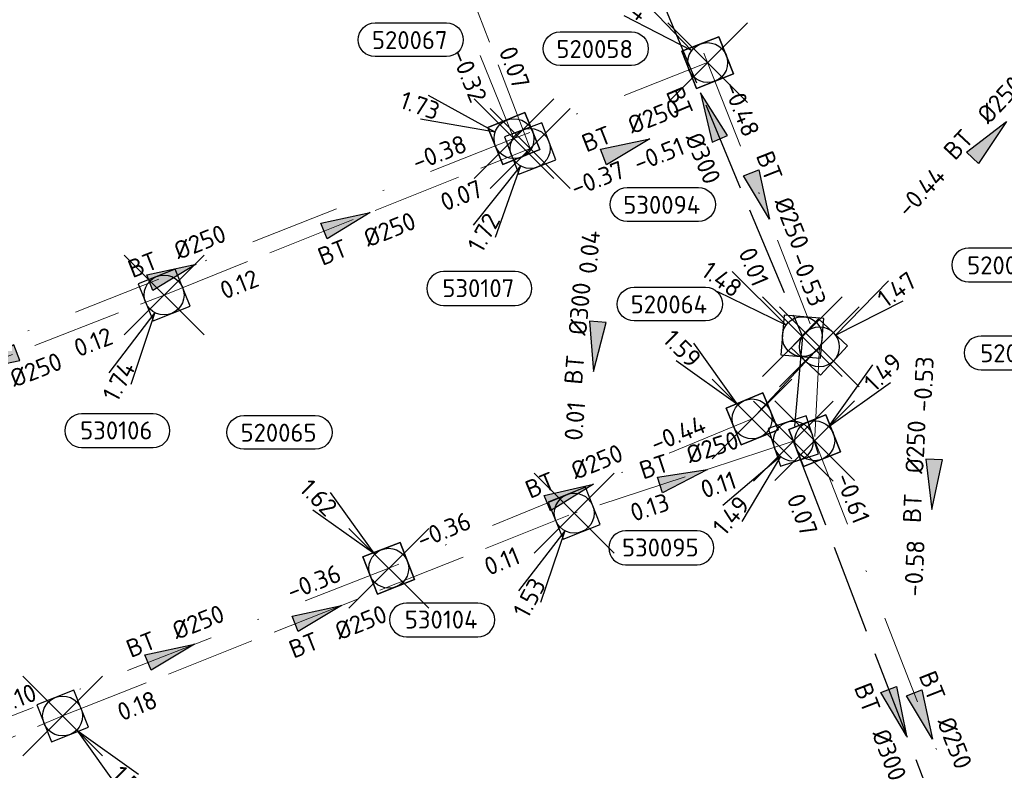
# Model space of a CAD drawing. Header units: metres. Extents: x 153343 to 157271, y 461673 to 467005.
# Tile 55 of 191: x 154499 to 154573, y 464596 to 464653. Entities that reach past the tile are written whole.
import ezdxf
from ezdxf.enums import TextEntityAlignment as Align

# ---------------------------------------------------------------- set-up
doc = ezdxf.new("R2010")
doc.units = ezdxf.units.M
doc.header["$LTSCALE"] = 0.75
doc.header["$PDMODE"] = 3
doc.header["$PDSIZE"] = 3
doc.linetypes.add('RI-HWA_BETON', pattern=[11.4, 9, -2.4])
doc.linetypes.add('RI-VWA_BETON', pattern=[19, 9, -5, 0, -5])
doc.layers.get('0').update_dxf_attribs({"lineweight": 25})
doc.layers.get('defpoints').update_dxf_attribs({"lineweight": 25})
for name, color, linetype in [('B-OI-RI-HWA_PUTNUMMER-S @ 0.75', 151, 'Continuous'), ('B-OI-RI-HWA_TRANSPORTLEIDING_BETON_300-G', 151, 'RI-HWA_BETON'), ('B-OI-RI-VWA_PUTNUMMER-S @ 0.75', 33, 'Continuous')]:
    doc.layers.add(name, color=color, linetype=linetype)
for name, color, linetype, lineweight in [('B-OI-RI-HWA_RIOOLPUT_INSPECTIEPUT-S', 151, 'Continuous', 25), ('B-OI-RI-HWA_STROOMRICHTING-S @ 0.75', 151, 'Continuous', 25), ('B-OI-RI-HWA_TRANSPORTLEIDING_BETON_250-G', 151, 'RI-HWA_BETON', 18), ('B-OI-RI-VWA_RIOOLPUT_INSPECTIEPUT_BETON-S', 33, 'Continuous', 25), ('B-OI-RI-VWA_STROOMRICHTING-S @ 0.75', 33, 'Continuous', 25), ('B-OI-RI-VWA_TRANSPORTLEIDING_BETON_250-G', 33, 'RI-VWA_BETON', 18)]:
    doc.layers.add(name, color=color, linetype=linetype, lineweight=lineweight)
doc.layers.add('inspectieput', color=7, linetype='Continuous', plot=False)
doc.styles.add('NLCS-ISO', font='isocpeur.ttf')

# ---------------------------------------------------------------- blocks, each defined once
blk = doc.blocks.new('*U1345')
at = {"ltscale": 0.1}
blk.add_hatch(color=256, dxfattribs=at).paths.add_polyline_path([(-2.500000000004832, 0), (2.500000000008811, -0.8333333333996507), (2.500000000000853, 0.8333333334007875)])
at = {"ltscale": 0.1, "flags": 128}
blk.add_lwpolyline([(-2.500000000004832, 0), (2.500000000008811, -0.8333333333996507), (2.500000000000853, 0.8333333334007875)], close=True, dxfattribs=at)
at = {"ltscale": 0.1, "style": 'NLCS-ISO'}
for tag, p in [('BOBL', (-18.62719198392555, 1.129960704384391e-13)), ('MAT', (-1, 0.5000000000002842))]:
    blk.add_attdef(tag, text='', height=1.8, dxfattribs=at).set_placement(p, align=Align.BOTTOM_RIGHT)
for tag, p in [('DIA', (1, 0.5000000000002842)), ('BOBR', (17.68120282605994, -0.004113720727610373))]:
    blk.add_attdef(tag, text='', height=1.8, dxfattribs=at).set_placement(p, align=Align.BOTTOM_LEFT)
at = {"layer": 'defpoints', "ltscale": 0.1, "style": 'NLCS-ISO', "flags": 1}
blk.add_attdef('JVA', text='', height=1.8, dxfattribs=at).set_placement((0, -0.9999999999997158), align=Align.TOP_CENTER)
blk = doc.blocks.new('*U1389')
at = {"ltscale": 0.1}
blk.add_hatch(color=256, dxfattribs=at).paths.add_polyline_path([(2.500000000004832, 0), (-2.500000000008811, -0.8333333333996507), (-2.500000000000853, 0.8333333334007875)])
at = {"ltscale": 0.1, "flags": 128}
blk.add_lwpolyline([(2.500000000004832, 0), (-2.500000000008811, -0.8333333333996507), (-2.500000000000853, 0.8333333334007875)], close=True, dxfattribs=at)
at = {"ltscale": 0.1, "style": 'NLCS-ISO'}
for tag, p in [('BOBL', (-10.42515908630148, -3.240000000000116)), ('MAT', (-1.000000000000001, -3.740000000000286))]:
    blk.add_attdef(tag, text='', height=1.8, dxfattribs=at).set_placement(p, align=Align.BOTTOM_RIGHT)
for tag, p in [('BOBR', (9.47917193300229, -3.241620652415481)), ('DIA', (0.9999999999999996, -3.740000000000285))]:
    blk.add_attdef(tag, text='', height=1.8, dxfattribs=at).set_placement(p, align=Align.BOTTOM_LEFT)
at = {"layer": 'defpoints', "ltscale": 0.1, "style": 'NLCS-ISO', "flags": 1}
blk.add_attdef('JVA', text='', height=1.8, dxfattribs=at).set_placement((0, -0.9999999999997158), align=Align.TOP_CENTER)
blk = doc.blocks.new('*U1392')
at = {"ltscale": 0.1}
blk.add_hatch(color=256, dxfattribs=at).paths.add_polyline_path([(-2.500000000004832, 0), (2.500000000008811, -0.8333333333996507), (2.500000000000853, 0.8333333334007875)])
at = {"ltscale": 0.1, "flags": 128}
blk.add_lwpolyline([(-2.500000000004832, 0), (2.500000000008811, -0.8333333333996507), (2.500000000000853, 0.8333333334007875)], close=True, dxfattribs=at)
at = {"ltscale": 0.1, "style": 'NLCS-ISO'}
for tag, p in [('BOBL', (-9.025519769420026, -3.240000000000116)), ('MAT', (-1.000000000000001, -3.740000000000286))]:
    blk.add_attdef(tag, text='', height=1.8, dxfattribs=at).set_placement(p, align=Align.BOTTOM_RIGHT)
for tag, p in [('BOBR', (8.079532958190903, -3.242599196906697)), ('DIA', (0.9999999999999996, -3.740000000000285))]:
    blk.add_attdef(tag, text='', height=1.8, dxfattribs=at).set_placement(p, align=Align.BOTTOM_LEFT)
at = {"layer": 'defpoints', "ltscale": 0.1, "style": 'NLCS-ISO', "flags": 1}
blk.add_attdef('JVA', text='', height=1.8, dxfattribs=at).set_placement((0, -0.9999999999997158), align=Align.TOP_CENTER)
blk = doc.blocks.new('*U1393')
at = {"ltscale": 0.1}
blk.add_hatch(color=256, dxfattribs=at).paths.add_polyline_path([(2.500000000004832, 0), (-2.500000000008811, -0.8333333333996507), (-2.500000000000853, 0.8333333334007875)])
at = {"ltscale": 0.1, "flags": 128}
blk.add_lwpolyline([(2.500000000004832, 0), (-2.500000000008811, -0.8333333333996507), (-2.500000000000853, 0.8333333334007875)], close=True, dxfattribs=at)
at = {"ltscale": 0.1, "style": 'NLCS-ISO'}
for tag, p in [('BOBL', (-18.24429411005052, -3.240000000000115)), ('MAT', (-1.000000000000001, -3.740000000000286))]:
    blk.add_attdef(tag, text='', height=1.8, dxfattribs=at).set_placement(p, align=Align.BOTTOM_RIGHT)
for tag, p in [('BOBR', (17.29830504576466, -3.236153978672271)), ('DIA', (0.9999999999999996, -3.740000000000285))]:
    blk.add_attdef(tag, text='', height=1.8, dxfattribs=at).set_placement(p, align=Align.BOTTOM_LEFT)
at = {"layer": 'defpoints', "ltscale": 0.1, "style": 'NLCS-ISO', "flags": 1}
blk.add_attdef('JVA', text='', height=1.8, dxfattribs=at).set_placement((0, -0.9999999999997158), align=Align.TOP_CENTER)
blk = doc.blocks.new('*U1380')
at = {"ltscale": 0.1}
blk.add_hatch(color=256, dxfattribs=at).paths.add_polyline_path([(2.500000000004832, 0), (-2.500000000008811, -0.8333333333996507), (-2.500000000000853, 0.8333333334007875)])
at = {"ltscale": 0.1, "flags": 128}
blk.add_lwpolyline([(2.500000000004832, 0), (-2.500000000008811, -0.8333333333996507), (-2.500000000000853, 0.8333333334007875)], close=True, dxfattribs=at)
at = {"ltscale": 0.1, "style": 'NLCS-ISO'}
for tag, p in [('MAT', (-1, 0.5000000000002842)), ('BOBL', (-2.221485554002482, -3.239999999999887))]:
    blk.add_attdef(tag, text='', height=1.8, dxfattribs=at).set_placement(p, align=Align.BOTTOM_RIGHT)
for tag, p in [('DIA', (1, 0.5000000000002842)), ('BOBR', (1.275500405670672, -3.241090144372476))]:
    blk.add_attdef(tag, text='', height=1.8, dxfattribs=at).set_placement(p, align=Align.BOTTOM_LEFT)
at = {"layer": 'defpoints', "ltscale": 0.1, "style": 'NLCS-ISO', "flags": 1}
blk.add_attdef('JVA', text='', height=1.8, dxfattribs=at).set_placement((0, -0.9999999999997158), align=Align.TOP_CENTER)
blk = doc.blocks.new('*U1378')
at = {"ltscale": 0.1}
blk.add_hatch(color=256, dxfattribs=at).paths.add_polyline_path([(2.500000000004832, 0), (-2.500000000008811, -0.8333333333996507), (-2.500000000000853, 0.8333333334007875)])
at = {"ltscale": 0.1, "flags": 128}
blk.add_lwpolyline([(2.500000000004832, 0), (-2.500000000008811, -0.8333333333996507), (-2.500000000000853, 0.8333333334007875)], close=True, dxfattribs=at)
at = {"ltscale": 0.1, "style": 'NLCS-ISO'}
for tag, p in [('BOBL', (-19.82903478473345, -3.240000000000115)), ('MAT', (-1.000000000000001, -3.740000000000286))]:
    blk.add_attdef(tag, text='', height=1.8, dxfattribs=at).set_placement(p, align=Align.BOTTOM_RIGHT)
for tag, p in [('BOBR', (18.88304533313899, -3.235046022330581)), ('DIA', (0.9999999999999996, -3.740000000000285))]:
    blk.add_attdef(tag, text='', height=1.8, dxfattribs=at).set_placement(p, align=Align.BOTTOM_LEFT)
at = {"layer": 'defpoints', "ltscale": 0.1, "style": 'NLCS-ISO', "flags": 1}
blk.add_attdef('JVA', text='', height=1.8, dxfattribs=at).set_placement((0, -0.9999999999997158), align=Align.TOP_CENTER)
blk = doc.blocks.new('*U80')
at = {"ltscale": 0.1}
blk.add_hatch(color=256, dxfattribs=at).paths.add_polyline_path([(-2.500000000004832, 0), (2.500000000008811, -0.8333333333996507), (2.500000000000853, 0.8333333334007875)])
at = {"ltscale": 0.1, "flags": 128}
blk.add_lwpolyline([(-2.500000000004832, 0), (2.500000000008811, -0.8333333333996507), (2.500000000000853, 0.8333333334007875)], close=True, dxfattribs=at)
at = {"ltscale": 0.1, "style": 'NLCS-ISO'}
for tag, p in [('BOBL', (-5.662221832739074, 1.144560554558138e-13)), ('MAT', (-1, 0.5000000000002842))]:
    blk.add_attdef(tag, text='', height=1.8, dxfattribs=at).set_placement(p, align=Align.BOTTOM_RIGHT)
for tag, p in [('DIA', (1, 0.5000000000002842)), ('BOBR', (7.216235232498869, 0.003202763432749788))]:
    blk.add_attdef(tag, text='', height=1.8, dxfattribs=at).set_placement(p, align=Align.BOTTOM_LEFT)
at = {"layer": 'defpoints', "ltscale": 0.1, "style": 'NLCS-ISO', "flags": 1}
blk.add_attdef('JVA', text='', height=1.8, dxfattribs=at).set_placement((0, -0.9999999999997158), align=Align.TOP_CENTER)
blk = doc.blocks.new('*U1381')
at = {"ltscale": 0.1}
blk.add_hatch(color=256, dxfattribs=at).paths.add_polyline_path([(-2.500000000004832, 0), (2.500000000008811, -0.8333333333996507), (2.500000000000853, 0.8333333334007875)])
at = {"ltscale": 0.1, "flags": 128}
blk.add_lwpolyline([(-2.500000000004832, 0), (2.500000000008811, -0.8333333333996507), (2.500000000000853, 0.8333333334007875)], close=True, dxfattribs=at)
at = {"ltscale": 0.1, "style": 'NLCS-ISO'}
for tag, p in [('BOBL', (-14.6504281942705, -3.240000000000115)), ('MAT', (-1.000000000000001, -3.740000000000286))]:
    blk.add_attdef(tag, text='', height=1.8, dxfattribs=at).set_placement(p, align=Align.BOTTOM_RIGHT)
for tag, p in [('BOBR', (13.7044400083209, -3.238666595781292)), ('DIA', (0.9999999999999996, -3.740000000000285))]:
    blk.add_attdef(tag, text='', height=1.8, dxfattribs=at).set_placement(p, align=Align.BOTTOM_LEFT)
at = {"layer": 'defpoints', "ltscale": 0.1, "style": 'NLCS-ISO', "flags": 1}
blk.add_attdef('JVA', text='', height=1.8, dxfattribs=at).set_placement((0, -0.9999999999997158), align=Align.TOP_CENTER)
blk = doc.blocks.new('*U1229')
at = {"ltscale": 0.1}
blk.add_hatch(color=256, dxfattribs=at).paths.add_polyline_path([(2.500000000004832, 0), (-2.500000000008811, -0.8333333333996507), (-2.500000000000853, 0.8333333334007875)])
at = {"ltscale": 0.1, "flags": 128}
blk.add_lwpolyline([(2.500000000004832, 0), (-2.500000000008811, -0.8333333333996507), (-2.500000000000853, 0.8333333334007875)], close=True, dxfattribs=at)
at = {"ltscale": 0.1, "style": 'NLCS-ISO'}
for tag, p in [('BOBL', (-15.64844915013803, -3.240000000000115)), ('MAT', (-1.000000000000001, -3.740000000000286))]:
    blk.add_attdef(tag, text='', height=1.8, dxfattribs=at).set_placement(p, align=Align.BOTTOM_RIGHT)
for tag, p in [('BOBR', (14.70246072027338, -3.237968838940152)), ('DIA', (0.9999999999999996, -3.740000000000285))]:
    blk.add_attdef(tag, text='', height=1.8, dxfattribs=at).set_placement(p, align=Align.BOTTOM_LEFT)
at = {"layer": 'defpoints', "ltscale": 0.1, "style": 'NLCS-ISO', "flags": 1}
blk.add_attdef('JVA', text='', height=1.8, dxfattribs=at).set_placement((0, -0.9999999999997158), align=Align.TOP_CENTER)
blk = doc.blocks.new('*U1218')
at = {"ltscale": 0.1}
blk.add_hatch(color=256, dxfattribs=at).paths.add_polyline_path([(2.500000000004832, 0), (-2.500000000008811, -0.8333333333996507), (-2.500000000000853, 0.8333333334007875)])
at = {"ltscale": 0.1, "flags": 128}
blk.add_lwpolyline([(2.500000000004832, 0), (-2.500000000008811, -0.8333333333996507), (-2.500000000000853, 0.8333333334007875)], close=True, dxfattribs=at)
at = {"ltscale": 0.1, "style": 'NLCS-ISO'}
for tag, p in [('BOBL', (-27.41282878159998, 1.12006720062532e-13)), ('MAT', (-1, 0.5000000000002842))]:
    blk.add_attdef(tag, text='', height=1.8, dxfattribs=at).set_placement(p, align=Align.BOTTOM_RIGHT)
for tag, p in [('DIA', (1, 0.5000000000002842)), ('BOBR', (26.46683747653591, -0.01025611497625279))]:
    blk.add_attdef(tag, text='', height=1.8, dxfattribs=at).set_placement(p, align=Align.BOTTOM_LEFT)
at = {"layer": 'defpoints', "ltscale": 0.1, "style": 'NLCS-ISO', "flags": 1}
blk.add_attdef('JVA', text='', height=1.8, dxfattribs=at).set_placement((0, -0.9999999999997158), align=Align.TOP_CENTER)
blk = doc.blocks.new('*U1219')
at = {"ltscale": 0.1}
blk.add_hatch(color=256, dxfattribs=at).paths.add_polyline_path([(2.500000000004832, 0), (-2.500000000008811, -0.8333333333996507), (-2.500000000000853, 0.8333333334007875)])
at = {"ltscale": 0.1, "flags": 128}
blk.add_lwpolyline([(2.500000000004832, 0), (-2.500000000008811, -0.8333333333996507), (-2.500000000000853, 0.8333333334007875)], close=True, dxfattribs=at)
at = {"ltscale": 0.1, "style": 'NLCS-ISO'}
for tag, p in [('BOBL', (-14.08149404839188, 1.135079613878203e-13)), ('MAT', (-1, 0.5000000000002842))]:
    blk.add_attdef(tag, text='', height=1.8, dxfattribs=at).set_placement(p, align=Align.BOTTOM_RIGHT)
for tag, p in [('DIA', (1, 0.5000000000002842)), ('BOBR', (13.13550600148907, -0.0009356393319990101))]:
    blk.add_attdef(tag, text='', height=1.8, dxfattribs=at).set_placement(p, align=Align.BOTTOM_LEFT)
at = {"layer": 'defpoints', "ltscale": 0.1, "style": 'NLCS-ISO', "flags": 1}
blk.add_attdef('JVA', text='', height=1.8, dxfattribs=at).set_placement((0, -0.9999999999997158), align=Align.TOP_CENTER)
blk = doc.blocks.new('*U1230')
at = {"ltscale": 0.1}
blk.add_hatch(color=256, dxfattribs=at).paths.add_polyline_path([(2.500000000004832, 0), (-2.500000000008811, -0.8333333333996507), (-2.500000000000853, 0.8333333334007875)])
at = {"ltscale": 0.1, "flags": 128}
blk.add_lwpolyline([(2.500000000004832, 0), (-2.500000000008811, -0.8333333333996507), (-2.500000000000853, 0.8333333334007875)], close=True, dxfattribs=at)
at = {"ltscale": 0.1, "style": 'NLCS-ISO'}
for tag, p in [('BOBL', (-10.34807687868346, 1.139283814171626e-13)), ('MAT', (-1, 0.5000000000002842))]:
    blk.add_attdef(tag, text='', height=1.8, dxfattribs=at).set_placement(p, align=Align.BOTTOM_RIGHT)
for tag, p in [('DIA', (1, 0.5000000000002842)), ('BOBR', (9.402089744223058, 0.001674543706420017))]:
    blk.add_attdef(tag, text='', height=1.8, dxfattribs=at).set_placement(p, align=Align.BOTTOM_LEFT)
at = {"layer": 'defpoints', "ltscale": 0.1, "style": 'NLCS-ISO', "flags": 1}
blk.add_attdef('JVA', text='', height=1.8, dxfattribs=at).set_placement((0, -0.9999999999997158), align=Align.TOP_CENTER)
blk = doc.blocks.new('*U1227')
at = {"ltscale": 0.1}
blk.add_hatch(color=256, dxfattribs=at).paths.add_polyline_path([(2.500000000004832, 0), (-2.500000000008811, -0.8333333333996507), (-2.500000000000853, 0.8333333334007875)])
at = {"ltscale": 0.1, "flags": 128}
blk.add_lwpolyline([(2.500000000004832, 0), (-2.500000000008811, -0.8333333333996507), (-2.500000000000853, 0.8333333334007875)], close=True, dxfattribs=at)
at = {"ltscale": 0.1, "style": 'NLCS-ISO'}
for tag, p in [('BOBL', (-20.32928100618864, 1.128043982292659e-13)), ('MAT', (-1, 0.5000000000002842))]:
    blk.add_attdef(tag, text='', height=1.8, dxfattribs=at).set_placement(p, align=Align.BOTTOM_RIGHT)
for tag, p in [('DIA', (1, 0.5000000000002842)), ('BOBR', (19.38329143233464, -0.005303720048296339))]:
    blk.add_attdef(tag, text='', height=1.8, dxfattribs=at).set_placement(p, align=Align.BOTTOM_LEFT)
at = {"layer": 'defpoints', "ltscale": 0.1, "style": 'NLCS-ISO', "flags": 1}
blk.add_attdef('JVA', text='', height=1.8, dxfattribs=at).set_placement((0, -0.9999999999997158), align=Align.TOP_CENTER)
blk = doc.blocks.new('*U66')
at = {"ltscale": 0.1}
blk.add_hatch(color=256, dxfattribs=at).paths.add_polyline_path([(2.500000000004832, 0), (-2.500000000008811, -0.8333333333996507), (-2.500000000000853, 0.8333333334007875)])
at = {"ltscale": 0.1, "flags": 128}
blk.add_lwpolyline([(2.500000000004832, 0), (-2.500000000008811, -0.8333333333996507), (-2.500000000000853, 0.8333333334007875)], close=True, dxfattribs=at)
at = {"ltscale": 0.1, "style": 'NLCS-ISO'}
for tag, p in [('BOBL', (-5.662221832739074, 1.144560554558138e-13)), ('MAT', (-1, 0.5000000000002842))]:
    blk.add_attdef(tag, text='', height=1.8, dxfattribs=at).set_placement(p, align=Align.BOTTOM_RIGHT)
for tag, p in [('DIA', (1, 0.5000000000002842)), ('BOBR', (7.216235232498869, 0.003202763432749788))]:
    blk.add_attdef(tag, text='', height=1.8, dxfattribs=at).set_placement(p, align=Align.BOTTOM_LEFT)
at = {"layer": 'defpoints', "ltscale": 0.1, "style": 'NLCS-ISO', "flags": 1}
blk.add_attdef('JVA', text='', height=1.8, dxfattribs=at).set_placement((0, -0.9999999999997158), align=Align.TOP_CENTER)
blk = doc.blocks.new('*U1224')
at = {"ltscale": 0.1}
blk.add_hatch(color=256, dxfattribs=at).paths.add_polyline_path([(2.500000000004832, 0), (-2.500000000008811, -0.8333333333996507), (-2.500000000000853, 0.8333333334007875)])
at = {"ltscale": 0.1, "flags": 128}
blk.add_lwpolyline([(2.500000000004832, 0), (-2.500000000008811, -0.8333333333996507), (-2.500000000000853, 0.8333333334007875)], close=True, dxfattribs=at)
at = {"ltscale": 0.1, "style": 'NLCS-ISO'}
for tag, p in [('MAT', (-1, 0.5000000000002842)), ('BOBL', (-1.091070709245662, -3.239999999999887))]:
    blk.add_attdef(tag, text='', height=1.8, dxfattribs=at).set_placement(p, align=Align.BOTTOM_RIGHT)
for tag, p in [('DIA', (1, 0.5000000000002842)), ('BOBR', (0.145085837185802, -3.240299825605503))]:
    blk.add_attdef(tag, text='', height=1.8, dxfattribs=at).set_placement(p, align=Align.BOTTOM_LEFT)
at = {"layer": 'defpoints', "ltscale": 0.1, "style": 'NLCS-ISO', "flags": 1}
blk.add_attdef('JVA', text='', height=1.8, dxfattribs=at).set_placement((0, -0.9999999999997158), align=Align.TOP_CENTER)
blk = doc.blocks.new('*U1225')
at = {"ltscale": 0.1}
blk.add_hatch(color=256, dxfattribs=at).paths.add_polyline_path([(2.500000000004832, 0), (-2.500000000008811, -0.8333333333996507), (-2.500000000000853, 0.8333333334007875)])
at = {"ltscale": 0.1, "flags": 128}
blk.add_lwpolyline([(2.500000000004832, 0), (-2.500000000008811, -0.8333333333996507), (-2.500000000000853, 0.8333333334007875)], close=True, dxfattribs=at)
at = {"ltscale": 0.1, "style": 'NLCS-ISO'}
for tag, p in [('BOBL', (-5.976186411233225, 1.144206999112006e-13)), ('MAT', (-1, 0.5000000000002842))]:
    blk.add_attdef(tag, text='', height=1.8, dxfattribs=at).set_placement(p, align=Align.BOTTOM_RIGHT)
for tag, p in [('DIA', (1, 0.5000000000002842)), ('BOBR', (6.728107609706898, 0.003544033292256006))]:
    blk.add_attdef(tag, text='', height=1.8, dxfattribs=at).set_placement(p, align=Align.BOTTOM_LEFT)
at = {"layer": 'defpoints', "ltscale": 0.1, "style": 'NLCS-ISO', "flags": 1}
blk.add_attdef('JVA', text='', height=1.8, dxfattribs=at).set_placement((0, -0.9999999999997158), align=Align.TOP_CENTER)
blk = doc.blocks.new('B-SRI-PUT_HWA-SO')
at = {"lineweight": -3, "flags": 128}
blk.add_lwpolyline([(-1.999999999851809, -2.00000000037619), (2.000000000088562, -2.000000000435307), (2.000000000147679, 1.99999999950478), (-2.00000000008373, 1.999999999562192)], close=True, dxfattribs=at)
at = {"lineweight": -3}
blk.add_circle((0, 0), 1.999999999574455, dxfattribs=at)
blk = doc.blocks.new('*U770')
for q in [(-5.707199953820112, -7.6967765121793), (-3.521948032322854, -8.911138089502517)]:
    blk.add_line((-0.9714892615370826, -1.748201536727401), q)
blk.add_lwpolyline([(-8.67799504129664, -15.73163935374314), (-1.519940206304, -15.73163935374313, 0.9999999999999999), (-1.519940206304, -12.34726939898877), (-8.67799504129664, -12.34726939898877, 0.9999999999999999)], format="xyb", close=True)
at = {"ltscale": 0.1, "style": 'NLCS-ISO'}
blk.add_attdef('PUTHGT', text='', height=1.8, rotation=60.93872987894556, dxfattribs=at).set_placement((-5.788922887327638, -10.47473730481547), align=Align.MIDDLE_LEFT)
blk.add_attdef('PUTNR', text='', height=1.8, dxfattribs=at).set_placement((-5.201206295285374, -12.20711960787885), align=Align.MIDDLE_CENTER)
blk = doc.blocks.new('*U768')
for q in [(-5.548253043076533, -7.812130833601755), (-3.338571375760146, -8.981449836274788)]:
    blk.add_line((-0.9354552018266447, -1.767745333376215), q)
blk.add_lwpolyline([(-8.267288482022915, -15.30177912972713), (-1.109233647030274, -15.30177912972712, 0.9999999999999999), (-1.109233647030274, -11.91740917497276), (-8.267288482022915, -11.91740917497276, 0.9999999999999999)], format="xyb", close=True)
at = {"ltscale": 0.1, "style": 'NLCS-ISO'}
blk.add_attdef('PUTHGT', text='', height=1.8, rotation=62.11310897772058, dxfattribs=at).set_placement((-5.573023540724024, -10.59118305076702), align=Align.MIDDLE_LEFT)
blk.add_attdef('PUTNR', text='', height=1.8, dxfattribs=at).set_placement((-4.790499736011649, -11.77725938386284), align=Align.MIDDLE_CENTER)
blk = doc.blocks.new('*U247')
for q in [(5.833630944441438, -7.601397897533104), (7.601397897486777, -5.833630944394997)]:
    blk.add_line((1.414213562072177, -1.414213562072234), q)
blk.add_lwpolyline([(16.8101220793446, -12.39118641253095), (9.652067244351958, -12.39118641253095, -0.9999999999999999), (9.652067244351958, -9.006816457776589), (16.8101220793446, -9.006816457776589, -0.9999999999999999)], format="xyb", close=True)
at = {"ltscale": 0.1, "style": 'NLCS-ISO'}
blk.add_attdef('PUTHGT', text='', height=1.8, rotation=315.0000000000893, dxfattribs=at).set_placement((5.388131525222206, -5.427652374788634), align=Align.MIDDLE_LEFT)
blk.add_attdef('PUTNR', text='', height=1.8, dxfattribs=at).set_placement((13.33333333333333, -8.866666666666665), align=Align.MIDDLE_CENTER)
blk = doc.blocks.new('*U743')
for q in [(-5.577313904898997, -7.791409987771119), (-3.372003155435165, -8.96895170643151)]:
    blk.add_line((-0.9420333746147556, -1.764248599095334), q)
blk.add_lwpolyline([(-16.8101220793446, -12.39118641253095), (-9.652067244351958, -12.39118641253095, 0.9999999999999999), (-9.652067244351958, -9.006816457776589), (-16.8101220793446, -9.006816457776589, 0.9999999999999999)], format="xyb", close=True)
at = {"ltscale": 0.1, "style": 'NLCS-ISO'}
blk.add_attdef('PUTHGT', text='', height=1.8, rotation=61.89968782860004, dxfattribs=at).set_placement((-5.612435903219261, -10.57035065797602), align=Align.MIDDLE_LEFT)
blk.add_attdef('PUTNR', text='', height=1.8, dxfattribs=at).set_placement((-13.33333333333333, -8.866666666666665), align=Align.MIDDLE_CENTER)
blk = doc.blocks.new('*U744')
for q in [(-7.071296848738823, -6.466008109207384), (-5.157989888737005, -8.075124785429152)]:
    blk.add_line((-1.287293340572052, -1.530645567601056), q)
blk.add_lwpolyline([(-16.8101220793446, -12.39118641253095), (-9.652067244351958, -12.39118641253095, 0.9999999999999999), (-9.652067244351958, -9.006816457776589), (-16.8101220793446, -9.006816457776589, 0.9999999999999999)], format="xyb", close=True)
at = {"ltscale": 0.1, "style": 'NLCS-ISO'}
blk.add_attdef('PUTHGT', text='', height=1.8, rotation=49.93571685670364, dxfattribs=at).set_placement((-7.68172079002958, -9.177304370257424), align=Align.MIDDLE_LEFT)
blk.add_attdef('PUTNR', text='', height=1.8, dxfattribs=at).set_placement((-13.33333333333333, -8.866666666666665), align=Align.MIDDLE_CENTER)
blk = doc.blocks.new('*U745')
for q in [(-7.026901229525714, 6.514227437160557), (-8.472824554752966, 4.474789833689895)]:
    blk.add_line((-1.631550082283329, 1.15673865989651), q)
blk.add_lwpolyline([(-17.56669785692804, 14.93815167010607), (-10.4086430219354, 14.93815167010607, -0.9999999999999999), (-10.4086430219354, 11.5537817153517), (-17.56669785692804, 11.5537817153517, -0.9999999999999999)], format="xyb", close=True)
at = {"ltscale": 0.1, "style": 'NLCS-ISO'}
blk.add_attdef('PUTNR', text='', height=1.8, dxfattribs=at).set_placement((-14.08990911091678, 13.21363192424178), align=Align.MIDDLE_CENTER)
blk.add_attdef('PUTHGT', text='', height=1.8, rotation=324.6640684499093, dxfattribs=at).set_placement((-9.746962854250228, 6.944671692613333), align=Align.MIDDLE_LEFT)
blk = doc.blocks.new('*U663')
for q in [(-5.833630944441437, 7.601397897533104), (-7.601397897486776, 5.833630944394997)]:
    blk.add_line((-1.414213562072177, 1.414213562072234), q)
blk.add_lwpolyline([(-14.5263119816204, 15.31647327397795), (-7.368257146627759, 15.31647327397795, -0.9999999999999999), (-7.368257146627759, 11.93210331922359), (-14.5263119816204, 11.93210331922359, -0.9999999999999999)], format="xyb", close=True)
at = {"ltscale": 0.1, "style": 'NLCS-ISO'}
blk.add_attdef('PUTNR', text='', height=1.8, dxfattribs=at).set_placement((-11.04952323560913, 13.59195352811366), align=Align.MIDDLE_CENTER)
blk.add_attdef('PUTHGT', text='', height=1.8, rotation=315.0000000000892, dxfattribs=at).set_placement((-8.442832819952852, 8.482353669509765), align=Align.MIDDLE_LEFT)
blk = doc.blocks.new('*U665')
for q in [(-5.833630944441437, 7.601397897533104), (-7.601397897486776, 5.833630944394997)]:
    blk.add_line((-1.414213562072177, 1.414213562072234), q)
blk.add_lwpolyline([(-11.81388556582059, 13.20681672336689), (-4.655830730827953, 13.20681672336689, -0.9999999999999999), (-4.655830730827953, 9.822446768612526), (-11.81388556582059, 9.822446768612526, -0.9999999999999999)], format="xyb", close=True)
at = {"ltscale": 0.1, "style": 'NLCS-ISO'}
blk.add_attdef('PUTNR', text='', height=1.8, dxfattribs=at).set_placement((-8.337096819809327, 11.4822969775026), align=Align.MIDDLE_CENTER)
blk.add_attdef('PUTHGT', text='', height=1.8, rotation=315.0000000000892, dxfattribs=at).set_placement((-8.442832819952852, 8.482353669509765), align=Align.MIDDLE_LEFT)
blk = doc.blocks.new('*U673')
for q in [(5.833630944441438, 7.601397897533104), (7.601397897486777, 5.833630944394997)]:
    blk.add_line((1.414213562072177, 1.414213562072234), q)
blk.add_lwpolyline([(23.83445337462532, 10.50054711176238), (16.67639853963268, 10.50054711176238, 0.9999999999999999), (16.67639853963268, 7.116177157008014), (23.83445337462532, 7.116177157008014, 0.9999999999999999)], format="xyb", close=True)
at = {"ltscale": 0.1, "style": 'NLCS-ISO'}
blk.add_attdef('PUTHGT', text='', height=1.8, rotation=44.99999999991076, dxfattribs=at).set_placement((5.388131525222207, 5.427652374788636), align=Align.MIDDLE_LEFT)
blk.add_attdef('PUTNR', text='', height=1.8, dxfattribs=at).set_placement((20.35766462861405, 8.776027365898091), align=Align.MIDDLE_CENTER)
blk = doc.blocks.new('*U674')
for q in [(-8.555115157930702, 4.315380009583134), (-9.380226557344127, 1.955466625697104)]:
    blk.add_line((-1.887930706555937, 0.6600891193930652), q)
blk.add_lwpolyline([(-13.92709763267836, 11.60630122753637), (-6.769042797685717, 11.60630122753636, -0.9999999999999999), (-6.769042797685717, 8.221931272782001), (-13.92709763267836, 8.221931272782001, -0.9999999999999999)], format="xyb", close=True)
at = {"ltscale": 0.1, "style": 'NLCS-ISO'}
blk.add_attdef('PUTNR', text='', height=1.8, dxfattribs=at).set_placement((-10.45030888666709, 9.881781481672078), align=Align.MIDDLE_CENTER)
blk.add_attdef('PUTHGT', text='', height=1.8, rotation=340.7285198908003, dxfattribs=at).set_placement((-11.2880730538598, 3.976324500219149), align=Align.MIDDLE_LEFT)
blk = doc.blocks.new('*U675')
for q in [(6.912405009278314, 6.635597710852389), (8.393621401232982, 4.621646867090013)]:
    blk.add_line((1.611160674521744, 1.184973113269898), q)
blk.add_lwpolyline([(22.11180706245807, 9.90210677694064), (14.95375222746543, 9.902106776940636, 0.9999999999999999), (14.95375222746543, 6.517736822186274), (22.11180706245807, 6.517736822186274, 0.9999999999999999)], format="xyb", close=True)
at = {"ltscale": 0.1, "style": 'NLCS-ISO'}
blk.add_attdef('PUTHGT', text='', height=1.8, rotation=36.33366107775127, dxfattribs=at).set_placement((6.144451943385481, 4.553798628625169), align=Align.MIDDLE_LEFT)
blk.add_attdef('PUTNR', text='', height=1.8, dxfattribs=at).set_placement((18.6350183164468, 8.177587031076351), align=Align.MIDDLE_CENTER)
blk = doc.blocks.new('*U670')
for q in [(-6.865388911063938, 6.684230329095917), (-8.360785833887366, 4.680786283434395)]:
    blk.add_line((-1.602755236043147, 1.196317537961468), q)
blk.add_lwpolyline([(-14.79513351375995, 3.087249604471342), (-7.637078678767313, 3.087249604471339, -0.9999999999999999), (-7.637078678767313, -0.2971203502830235), (-14.79513351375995, -0.2971203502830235, -0.9999999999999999)], format="xyb", close=True)
at = {"ltscale": 0.1, "style": 'NLCS-ISO'}
blk.add_attdef('PUTHGT', text='', height=1.8, rotation=323.2618573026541, dxfattribs=at).set_placement((-9.574102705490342, 7.181107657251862), align=Align.MIDDLE_LEFT)
blk.add_attdef('PUTNR', text='', height=1.8, dxfattribs=at).set_placement((-11.31834476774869, 1.362729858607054), align=Align.MIDDLE_CENTER)
blk = doc.blocks.new('B-SRI-PUT_VWA-SO')
at = {"flags": 128}
blk.add_lwpolyline([(-2.00008364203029, 2.000083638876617), (1.99991635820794, 2.000083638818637), (1.999916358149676, -1.99991636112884), (-2.000083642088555, -1.999916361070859)], close=True, dxfattribs=at)
at = {"lineweight": -3, "flags": 128}
blk.add_lwpolyline([(2.000083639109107, -1.99991635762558), (1.99991635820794, 2.000083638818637), (-2.000083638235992, 1.999916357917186), (-1.999916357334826, -2.000083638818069)], close=True, dxfattribs=at)
at = {"lineweight": -3}
blk.add_circle((0, 0), 1.999999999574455, dxfattribs=at)

msp = doc.modelspace()

# ---------------------------------------------------------------- linework, layer by layer
at = {"layer": 'B-OI-RI-HWA_TRANSPORTLEIDING_BETON_250-G', "transparency": 33554610}
for p, q in [((154537.46, 464643.17), (154522.45, 464682.34)), ((154509.94, 464632.15), (154537.46, 464643.17)), ((154484.29, 464622.11), (154509.94, 464632.15)), ((154557.24, 464621.16), (154540.77, 464615.74)), ((154502.31, 464600.49), (154540.77, 464615.74)), ((154484.68, 464593.04), (154502.31, 464600.49))]:
    msp.add_line(p, q, dxfattribs=at)
at = {"layer": 'B-OI-RI-HWA_TRANSPORTLEIDING_BETON_300-G', "transparency": 33554610}
for p, q in [((154544.07, 464662.23), (154557.92, 464629.02)), ((154557.92, 464629.02), (154557.24, 464621.16)), ((154557.24, 464621.16), (154572.93, 464580.32))]:
    msp.add_line(p, q, dxfattribs=at)
at = {"layer": 'B-OI-RI-VWA_TRANSPORTLEIDING_BETON_250-G', "transparency": 33554610}
for p, q in [((154536.24, 464643.91), (154522.15, 464678.64)), ((154545.2, 464663.66), (154550.8, 464649.63)), ((154550.8, 464649.63), (154536.24, 464643.91)), ((154550.8, 464649.63), (154559.2, 464628.25)), ((154536.24, 464643.91), (154484.98, 464623.63)), ((154559.2, 464628.25), (154554.14, 464622.83)), ((154559.2, 464628.25), (154558.85, 464621.19)), ((154554.14, 464622.83), (154526.83, 464611.6)), ((154558.85, 464621.19), (154575.17, 464579.79)), ((154526.83, 464611.6), (154494.12, 464598.79))]:
    msp.add_line(p, q, dxfattribs=at)
at = {"layer": 'inspectieput', "color": 0, "transparency": 33554610}
for p in [(154550.8, 464649.63), (154536.24, 464643.91), (154537.46, 464643.17), (154509.94, 464632.15), (154557.92, 464629.02), (154559.2, 464628.25), (154554.14, 464622.83), (154557.24, 464621.16), (154558.85, 464621.19), (154540.77, 464615.74), (154526.83, 464611.6), (154502.31, 464600.49)]:
    msp.add_point(p, dxfattribs=at)

# ---------------------------------------------------------------- block references
at = {"layer": 'B-OI-RI-HWA_PUTNUMMER-S @ 0.75', "color": 0, "transparency": 33554610}
ref = msp.add_blockref('*U770', (154537.46, 464643.17), dxfattribs=dict(at, xscale=0.75, yscale=0.75, zscale=0.75))
ref.add_attrib('PUTNR', '530107', dxfattribs={"layer": '0', "ltscale": 0.1, "height": 1.35, "style": 'NLCS-ISO'}).set_placement((154533.5590952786, 464632.6646602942), align=Align.MIDDLE_CENTER)
ref.add_attrib('PUTHGT', '1.72', dxfattribs={"layer": '0', "ltscale": 0.1, "height": 1.35, "rotation": 60.93872987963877, "style": 'NLCS-ISO'}).set_placement((154533.2494588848, 464635.5499542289), align=Align.MIDDLE_LEFT)
at = {"layer": 'B-OI-RI-HWA_PUTNUMMER-S @ 0.75', "color": 0, "transparency": 33554610, "xscale": 0.75, "yscale": 0.75, "zscale": 0.75}
msp.add_blockref('*U745', (154557.92, 464629.02), dxfattribs=at).add_auto_attribs({'PUTNR': '530094', 'PUTHGT': '1.48'})
at = {"layer": 'B-OI-RI-HWA_PUTNUMMER-S @ 0.75', "color": 0, "transparency": 33554610}
ref = msp.add_blockref('*U768', (154509.94, 464632.15), dxfattribs=dict(at, xscale=0.75, yscale=0.75, zscale=0.75))
ref.add_attrib('PUTNR', '530106', dxfattribs={"layer": '0', "ltscale": 0.1, "height": 1.35, "style": 'NLCS-ISO'}).set_placement((154506.347125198, 464621.9670554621), align=Align.MIDDLE_CENTER)
ref.add_attrib('PUTHGT', '1.74', dxfattribs={"layer": '0', "ltscale": 0.1, "height": 1.35, "rotation": 62.11310897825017, "style": 'NLCS-ISO'}).set_placement((154505.8233755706, 464624.325935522), align=Align.MIDDLE_LEFT)
ref = msp.add_blockref('*U744', (154557.24, 464621.16), dxfattribs=dict(at, xscale=0.75, yscale=0.75, zscale=0.75))
ref.add_attrib('PUTNR', '530095', dxfattribs={"layer": '0', "ltscale": 0.1, "height": 1.35, "style": 'NLCS-ISO'}).set_placement((154547.24, 464613.1599999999), align=Align.MIDDLE_CENTER)
ref.add_attrib('PUTHGT', '1.49', dxfattribs={"layer": '0', "ltscale": 0.1, "height": 1.35, "rotation": 49.93571685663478, "style": 'NLCS-ISO'}).set_placement((154551.565601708, 464614.3803402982), align=Align.MIDDLE_LEFT)
ref = msp.add_blockref('*U743', (154540.77, 464615.74), dxfattribs=dict(at, xscale=0.75, yscale=0.75, zscale=0.75))
ref.add_attrib('PUTNR', '530104', dxfattribs={"layer": '0', "ltscale": 0.1, "height": 1.35, "style": 'NLCS-ISO'}).set_placement((154530.77, 464607.74), align=Align.MIDDLE_CENTER)
ref.add_attrib('PUTHGT', '1.53', dxfattribs={"layer": '0', "ltscale": 0.1, "height": 1.35, "rotation": 61.89968782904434, "style": 'NLCS-ISO'}).set_placement((154536.6878475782, 464608.0504105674), align=Align.MIDDLE_LEFT)
ref = msp.add_blockref('*U247', (154502.31, 464600.49), dxfattribs=dict(at, xscale=0.75, yscale=0.75, zscale=0.75))
ref.add_attrib('PUTNR', '530103', dxfattribs={"layer": '0', "ltscale": 0.1, "height": 1.35, "style": 'NLCS-ISO'}).set_placement((154512.31, 464592.49), align=Align.MIDDLE_CENTER)
ref.add_attrib('PUTHGT', '1.58', dxfattribs={"layer": '0', "ltscale": 0.1, "height": 1.35, "rotation": 315.0000000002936, "style": 'NLCS-ISO'}).set_placement((154506.3510986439, 464596.4192607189), align=Align.MIDDLE_LEFT)
at = {"layer": 'B-OI-RI-HWA_RIOOLPUT_INSPECTIEPUT-S', "transparency": 33554610}
for p, xscale, yscale, zscale, rotation in [((154537.46, 464643.17), 0.75, 0.75, 0.75, 110.966903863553), ((154509.94, 464632.15), 0.75, 0.75, 0.75, 21.82294385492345), ((154557.92, 464629.02), 0.7499999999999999, 0.7499999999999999, 0.7499999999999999, 265.0554248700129), ((154557.24, 464621.16), 0.75, 0.75, 0.75, 198.2155059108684), ((154540.77, 464615.74), 0.7500000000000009, 0.7500000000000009, 0.7500000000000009, 201.629111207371), ((154502.31, 464600.49), 0.75, 0.75, 0.75, 21.62911120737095)]:
    msp.add_blockref('B-SRI-PUT_HWA-SO', p, dxfattribs=dict(at, xscale=xscale, yscale=yscale, zscale=zscale, rotation=rotation))
at = {"layer": 'B-OI-RI-HWA_STROOMRICHTING-S @ 0.75', "color": 0, "transparency": 33554610}
for name, p, xscale, yscale, zscale, rotation, values in [('*U1345', (154529.955, 464662.755), 0.75, 0.75, 0.75, 290.9669038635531, {'MAT': 'BT', 'DIA': '%%c250', 'BOBL': '-0.12', 'BOBR': '0.07'}), ('*U1381', (154550.995, 464645.625), 0.75, 0.75, 0.75, 292.6382380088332, {'MAT': 'BT', 'DIA': '%%c300', 'BOBL': '-0.03', 'BOBR': '0.01'}), ('*U1389', (154523.7, 464637.66), 0.75, 0.75, 0.75, 21.82294385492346, {'MAT': 'BT', 'DIA': '%%c250', 'BOBL': '0.12', 'BOBR': '0.07'}), ('*U80', (154542.3868895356, 464628.2620238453), 0.7499999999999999, 0.7499999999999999, 0.7499999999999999, 85.05542487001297, {'MAT': 'BT', 'DIA': '%%c300', 'BOBL': '0.01', 'BOBR': '0.04'}), ('*U1392', (154497.115, 464627.13), 0.75, 0.75, 0.75, 21.37651767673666, {'MAT': 'BT', 'DIA': '%%c250', 'BOBL': '0.07', 'BOBR': '0.12'}), ('*U1380', (154549.005, 464618.45), 0.75, 0.75, 0.75, 18.21550591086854, {'MAT': 'BT', 'DIA': '%%c250', 'BOBL': '0.13', 'BOBR': '0.11'}), ('*U1378', (154565.085, 464600.74), 0.75, 0.75, 0.75, 291.0158853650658, {'MAT': 'BT', 'DIA': '%%c300', 'BOBL': '0.07', 'BOBR': '0.06'}), ('*U1393', (154521.54, 464608.115), 0.75, 0.75, 0.75, 21.62911120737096, {'MAT': 'BT', 'DIA': '%%c250', 'BOBL': '0.18', 'BOBR': '0.11'})]:
    msp.add_blockref(name, p, dxfattribs=dict(at, xscale=xscale, yscale=yscale, zscale=zscale, rotation=rotation)).add_auto_attribs(values)
at = {"layer": 'B-OI-RI-VWA_PUTNUMMER-S @ 0.75', "color": 0, "transparency": 33554610, "xscale": 0.75, "yscale": 0.75, "zscale": 0.75}
for name, p, values in [('*U670', (154550.8, 464649.63), {'PUTNR': '520058', 'PUTHGT': '1.54'}), ('*U674', (154536.24, 464643.91), {'PUTNR': '520067', 'PUTHGT': '1.73'}), ('*U675', (154559.2, 464628.25), {'PUTNR': '520059', 'PUTHGT': '1.47'}), ('*U665', (154554.14, 464622.83), {'PUTNR': '520064', 'PUTHGT': '1.59'}), ('*U673', (154558.85, 464621.19), {'PUTNR': '520060', 'PUTHGT': '1.49'}), ('*U663', (154526.83, 464611.6), {'PUTNR': '520065', 'PUTHGT': '1.62'})]:
    msp.add_blockref(name, p, dxfattribs=at).add_auto_attribs(values)
at = {"layer": 'B-OI-RI-VWA_RIOOLPUT_INSPECTIEPUT_BETON-S', "transparency": 33554610}
for p, xscale, yscale, zscale, rotation in [((154550.8, 464649.63), 0.7499999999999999, 0.7499999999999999, 0.7499999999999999, 201.4477363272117), ((154536.24, 464643.91), 0.7500000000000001, 0.7500000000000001, 0.7500000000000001, 112.0824498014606), ((154559.2, 464628.25), 0.75, 0.75, 0.75, 226.9674020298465), ((154554.14, 464622.8300000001), 0.75, 0.75, 0.75, 202.3526945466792), ((154558.85, 464621.1899999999), 0.7499999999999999, 0.7499999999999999, 0.7499999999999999, 291.5145026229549), ((154526.83, 464611.6), 0.7499999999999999, 0.7499999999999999, 0.7499999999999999, 201.3864713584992)]:
    msp.add_blockref('B-SRI-PUT_VWA-SO', p, dxfattribs=dict(at, xscale=xscale, yscale=yscale, zscale=zscale, rotation=rotation))
at = {"layer": 'B-OI-RI-VWA_STROOMRICHTING-S @ 0.75', "color": 0, "transparency": 33554610, "xscale": 0.75, "yscale": 0.75, "zscale": 0.75}
for name, p, rotation, values in [('*U1229', (154529.195, 464661.275), 292.0824498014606, {'MAT': 'BT', 'DIA': '%%c250', 'BOBL': '-0.10', 'BOBR': '-0.32'}), ('*U66', (154571.9852633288, 464643.8375172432), 46.96740202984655, {'MAT': 'BT', 'DIA': '%%c250', 'BOBL': '-0.44', 'BOBR': '-0.53'}), ('*U1225', (154554.7628019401, 464639.5891771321), 291.449394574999, {'MAT': 'BT', 'DIA': '%%c250', 'BOBL': '-0.48', 'BOBR': '-0.53'}), ('*U1224', (154544.7199324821, 464643.2176387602), 21.44773632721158, {'MAT': 'BT', 'DIA': '%%c250', 'BOBL': '-0.37', 'BOBR': '-0.51'}), ('*U1218', (154510.61, 464633.77), 21.58524372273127, {'MAT': 'BT', 'DIA': '%%c250', 'BOBL': '-0.11', 'BOBR': '-0.38'}), ('*U80', (154567.7437832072, 464617.9023228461), 87.1618812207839, {'MAT': 'BT', 'DIA': '%%c250', 'BOBL': '-0.58', 'BOBR': '-0.53'}), ('*U1230', (154540.485, 464617.215), 22.3526945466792, {'MAT': 'BT', 'DIA': '%%c250', 'BOBL': '-0.36', 'BOBR': '-0.44'}), ('*U1227', (154567.01, 464600.4899999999), 291.5145026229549, {'MAT': 'BT', 'DIA': '%%c250', 'BOBL': '-0.61', 'BOBR': '-0.74'}), ('*U1219', (154510.475, 464605.1949999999), 21.38647135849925, {'MAT': 'BT', 'DIA': '%%c250', 'BOBL': '-0.10', 'BOBR': '-0.36'})]:
    msp.add_blockref(name, p, dxfattribs=dict(at, rotation=rotation)).add_auto_attribs(values)

doc.saveas('drawing.dxf')
